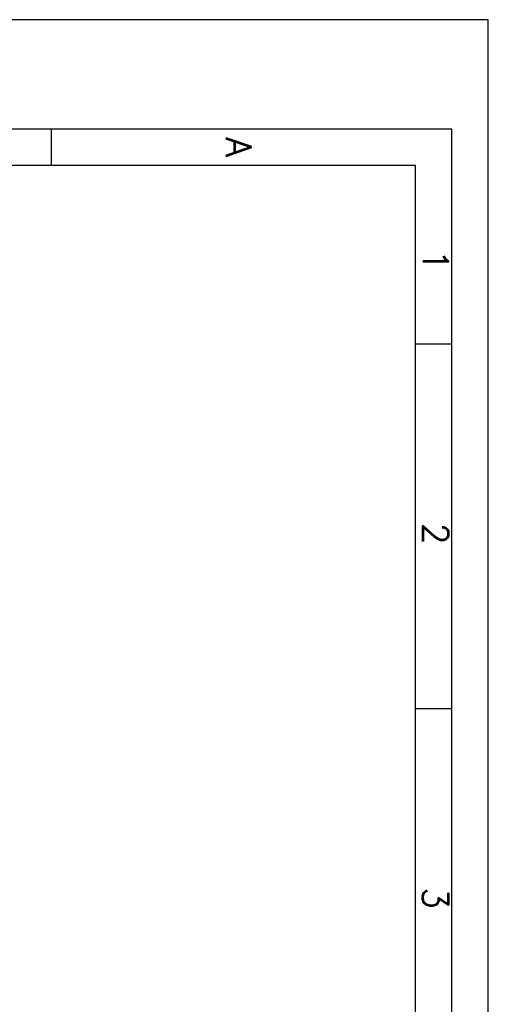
# Model space of a CAD drawing. Header units: millimetres. Extents: x 171 to 266814, y 44 to 350448.
# Tile 83 of 105: x 35740 to 42171, y 105439 to 118944. Entities that reach past the tile are written whole.
import ezdxf
from ezdxf.enums import TextEntityAlignment as Align

# ---------------------------------------------------------------- set-up
doc = ezdxf.new("R2010")
doc.units = ezdxf.units.MM
doc.header["$LTSCALE"] = 100
doc.layers.add('1_RÁMEČEK', color=7, linetype='Continuous')
doc.styles.add('ROMANS', font='romans.shx', dxfattribs={"width": 0.75, "oblique": 5, "height": 200})

msp = doc.modelspace()

# ---------------------------------------------------------------- linework, layer by layer
at = {"layer": '1_RÁMEČEK', "color": 7, "linetype": 'Continuous'}
msp.add_line((36170.69, 117443.55), (36170.69, 116943.55), dxfattribs=at)
at = {"layer": '1_RÁMEČEK', "linetype": 'Continuous'}
for p, q in [((41670.69, 114493.55), (41170.69, 114493.55)), ((41670.69, 109493.55), (41170.69, 109493.55))]:
    msp.add_line(p, q, dxfattribs=at)
for points in [[(170.69, 118943.55), (170.69, 43.55), (42170.69, 43.55), (42170.69, 118943.55)], [(670.69, 117443.55), (670.69, 543.55), (41670.69, 543.55), (41670.69, 117443.55)]]:
    msp.add_lwpolyline(points, close=True, dxfattribs=at)
at = {"layer": '1_RÁMEČEK', "color": 140, "linetype": 'Continuous'}
msp.add_lwpolyline([(1170.69, 116943.55), (1170.69, 1043.55), (41170.69, 1043.55), (41170.69, 116943.55)], close=True, dxfattribs=at)

# ---------------------------------------------------------------- texts
at = {"layer": '1_RÁMEČEK', "linetype": 'Continuous', "style": 'ROMANS'}
for s, p in [('A', (38570.69, 117193.55)), ('1', (41270.69, 115643.55)), ('2', (41270.69, 111893.55)), ('3', (41270.69, 106893.55))]:
    msp.add_text(s, height=350, rotation=270, dxfattribs=at).set_placement(p, align=Align.CENTER)

doc.saveas('drawing.dxf')
